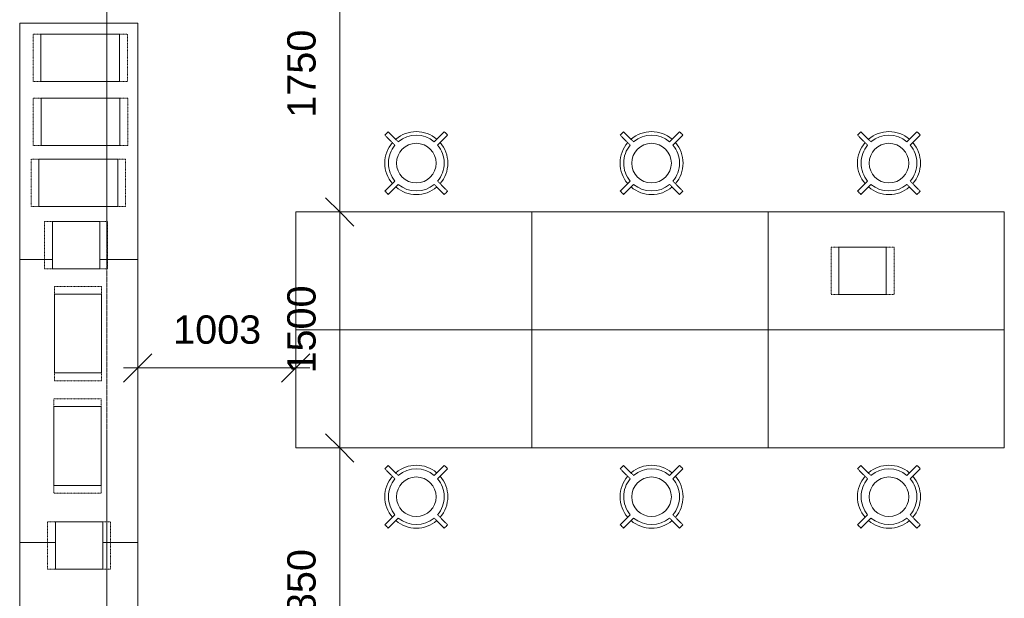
# Model space of a CAD drawing. Header units: millimetres. Extents: x -281 to 121694, y -16481 to 65128.
# Tile 222 of 256: x 9447 to 15700, y 45395 to 49071. Entities that reach past the tile are written whole.
import ezdxf

# ---------------------------------------------------------------- set-up
doc = ezdxf.new("R2010")
doc.units = ezdxf.units.MM
doc.linetypes.add('Grid Line', pattern=[12, 6, -2, 2, -2])
doc.linetypes.add('NLRS_Dash-0_6mm_Space-0_6mm_cpz', pattern=[1.2, 0.6, -0.6])
for name, color, linetype, lineweight in [('A--L$01A__Algemeen', 7, 'Continuous', 5), ('A--L$07A__Stramien', 1, 'Continuous', 5), ('A--L82__LosseGebruikersInvent', 1, 'Continuous', 5), ('A--L8__LosseInventaris', 1, 'Continuous', 5), ('A--M$01A__Algemeen', 1, 'Continuous', 5), ('A--M$01A__Algemeen-100', 1, 'Continuous', 5)]:
    doc.layers.add(name, color=color, linetype=linetype, lineweight=lineweight)
doc.styles.add('Arial_2', font='arial.ttf', dxfattribs={"height": 180})
doc.dimstyles.new('1_8mm', dxfattribs={"dimscale": 304.8, "dimtxt": 183.646692, "dimasz": 0.590551, "dimexe": 0.295276, "dimexo": 0.0625, "dimgap": 0.328084, "dimtad": 1, "dimdec": 0, "dimzin": 0, "dimdsep": 46, "dimtxsty": 'Arial_2', "dimblk1": 'OBLIQUE', "dimblk2": 'OBLIQUE', "dimsah": 1, "dimcen": 0.09, "dimdle": 0.295276, "dimazin": 0, "dimtfac": 1, "dimtdec": 4, "dimtix": 1, "dimtmove": 0, "dimatfit": 3, "dimfxl": 0.295276, "dimfxlon": 1, "dimtvp": 1, "dimtolj": 1, "dimtzin": 0, "dimarcsym": 2})

# ---------------------------------------------------------------- blocks, each defined once
blk = doc.blocks.new('NLRS_82_FU_UN_lab en spoel tafels_gen_kad - labtafel zonder onderkast dxbxh 750x1500x950-49225036-L_80_ 13')
at = {"layer": 'A--L$01A__Algemeen'}
for p, q in [((750, 262.7), (-750, 262.7)), ((-750, 262.7), (-750, -487.3)), ((750, -487.3), (750, 262.7)), ((-750, -487.3), (750, -487.3))]:
    blk.add_line(p, q, dxfattribs=at)
blk = doc.blocks.new('NLRS_82_FU_UN_lab en spoel tafels_gen_kad - labtafel zonder onderkast dxbxh 750x1500x950-49310855-L_80_ 13')
at = {"layer": 'A--L$01A__Algemeen'}
for p, q in [((750, 487.3), (-750, 487.3)), ((-750, 487.3), (-750, -262.7)), ((750, -262.7), (750, 487.3)), ((-750, -262.7), (750, -262.7))]:
    blk.add_line(p, q, dxfattribs=at)
blk = doc.blocks.new('NLRS_82_FU_UN_lab en spoel tafels_gen_kad - labtafel dxbxh 750x1800x950-V310-L_80_ 13')
at = {"layer": 'A--L$01A__Algemeen'}
for p, q in [((900, 262.7), (-900, 262.7)), ((-900, 262.7), (-900, 35)), ((900, 54.3), (900, 262.7)), ((900, -487.3), (900, -245.7)), ((-900, -265), (-900, -487.3)), ((-900, -487.3), (900, -487.3))]:
    blk.add_line(p, q, dxfattribs=at)
blk = doc.blocks.new('NLRS_82_FU_UN_lab en spoel tafels_gen_kad - labtafel dxbxh 750x1500x950-V311-L_80_ 13')
at = {"layer": 'A--L$01A__Algemeen'}
for p, q in [((750, 262.7), (-750, 262.7)), ((-750, 262.7), (-750, 54.3)), ((750, -487.3), (750, 262.7)), ((-750, -245.7), (-750, -487.3)), ((-750, -487.3), (750, -487.3))]:
    blk.add_line(p, q, dxfattribs=at)
blk = doc.blocks.new('NLRS_82_FU_UN_lab en spoel tafels_gen_kad - labtafel dxbxh 750x1800x950-V312-L_80_ 13')
at = {"layer": 'A--L$01A__Algemeen'}
for p, q in [((900, 262.7), (-900, 262.7)), ((-900, 262.7), (-900, -487.3)), ((900, 35), (900, 262.7)), ((900, -487.3), (900, -265)), ((-900, -487.3), (900, -487.3))]:
    blk.add_line(p, q, dxfattribs=at)
blk = doc.blocks.new('NLRS_82_FU_LB_kruk za_emeco_cpz - NLRS_82_FU_LB_kruk za_emeco_cpz_776 hoog-V361-L_80_ 13')
at = {"layer": 'A--L82__LosseGebruikersInvent'}
for radius, start, end in [(266.9, 131.77787, 138.22213), (200, 49.3282, 130.6718), (266.9, 41.77787, 48.22213), (200, 139.31532, 180), (125.7, 360, 180), (177.1, 49.85869, 130.14131), (200, 360, 40.68468), (177.1, 139.85869, 180), (177.1, 360, 40.14131), (200, 180, 220.68468), (125.7, 180, 360), (177.1, 319.85869, 360), (200, 319.31532, 360), (177.1, 180, 220.14131), (266.9, 221.77787, 228.22213), (200, 229.3282, 310.6718), (177.1, 229.85869, 310.14131), (266.9, 311.77787, 318.22213)]:
    blk.add_arc((0, 0), radius, start, end, dxfattribs=at)
for points, knots in [([(-114.2, 135.4), (-118.4, 139.6), (-131.2, 152.4), (-152.4, 173.6), (-169.3, 190.5), (-177.8, 199)], [-1, -1, -1, -1, -0.8, -0.4, 0, 0, 0, 0]), ([(177.8, 199), (173.6, 194.8), (160.8, 182.1), (143.9, 165.1), (129, 150.2), (120.5, 141.8), (116.3, 137.5), (114.2, 135.4)], [-1, -1, -1, -1, -0.8, -0.4, -0.2, -0.1, 0, 0, 0, 0]), ([(-199, 177.8), (-194.8, 173.6), (-182.1, 160.8), (-165.1, 143.9), (-150.2, 129), (-141.8, 120.5), (-137.5, 116.3), (-135.4, 114.2)], [-1, -1, -1, -1, -0.8, -0.4, -0.2, -0.1, 0, 0, 0, 0]), ([(135.4, 114.2), (139.6, 118.4), (152.4, 131.2), (173.6, 152.4), (190.5, 169.3), (199, 177.8)], [-1, -1, -1, -1, -0.8, -0.4, 0, 0, 0, 0]), ([(-135.4, -114.2), (-139.6, -118.4), (-152.4, -131.2), (-169.3, -148.1), (-182.1, -160.8), (-186.3, -165.1)], [-1, -1, -1, -1, -0.8, -0.4, -0.2, -0.2, -0.2, -0.2]), ([(199, -177.8), (194.8, -173.6), (182.1, -160.8), (165.1, -143.9), (150.2, -129), (141.8, -120.5), (137.5, -116.3), (135.4, -114.2)], [-1, -1, -1, -1, -0.8, -0.4, -0.2, -0.1, 0, 0, 0, 0]), ([(-177.8, -199), (-173.6, -194.8), (-160.8, -182.1), (-143.9, -165.1), (-129, -150.2), (-120.5, -141.8), (-116.3, -137.5), (-114.2, -135.4)], [-1, -1, -1, -1, -0.8, -0.4, -0.2, -0.1, 0, 0, 0, 0]), ([(114.2, -135.4), (118.4, -139.6), (131.2, -152.4), (152.4, -173.6), (169.3, -190.5), (177.8, -199)], [-1, -1, -1, -1, -0.8, -0.4, 0, 0, 0, 0])]:
    blk.add_open_spline(points, degree=3, knots=knots, dxfattribs=at)
blk.add_open_spline([(-186.3, -165.1), (-190.6, -169.4), (-194.8, -173.6), (-199, -177.8)], degree=3, dxfattribs=at)
blk = doc.blocks.new('NLRS_82_FU_LB_kruk za_emeco_cpz - NLRS_82_FU_LB_kruk za_emeco_cpz_776 hoog-V362-L_80_ 13')
at = {"layer": 'A--L82__LosseGebruikersInvent'}
for radius, start, end in [(266.9, 131.77787, 138.22213), (200, 49.73348, 130.26652), (266.9, 41.77787, 48.22213), (200, 139.31532, 180), (125.7, 360, 180), (177.1, 49.85869, 130.14131), (200, 0, 40.68468), (177.1, 139.85869, 180), (177.1, 360, 40.14131), (177.1, 180, 220.14131), (125.7, 180, 360), (177.1, 319.85869, 360), (200, 180, 220.68468), (200, 319.31532, 360), (266.9, 221.77787, 228.22213), (200, 229.3282, 310.6718), (177.1, 229.85869, 310.14131), (266.9, 311.77787, 318.22213)]:
    blk.add_arc((0, 0), radius, start, end, dxfattribs=at)
for points, knots in [([(-114.2, 135.4), (-118.4, 139.6), (-131.2, 152.4), (-152.4, 173.6), (-169.3, 190.5), (-177.8, 199)], [-1, -1, -1, -1, -0.8, -0.4, 0, 0, 0, 0]), ([(177.8, 199), (173.6, 194.8), (160.8, 182.1), (143.9, 165.1), (129, 150.2), (120.5, 141.8), (116.3, 137.5), (114.2, 135.4)], [-1, -1, -1, -1, -0.8, -0.4, -0.2, -0.1, 0, 0, 0, 0]), ([(-199, 177.8), (-194.8, 173.6), (-182.1, 160.8), (-165.1, 143.9), (-150.2, 129), (-141.8, 120.5), (-137.5, 116.3), (-135.4, 114.2)], [-1, -1, -1, -1, -0.8, -0.4, -0.2, -0.1, 0, 0, 0, 0]), ([(135.4, 114.2), (139.6, 118.4), (152.4, 131.2), (173.6, 152.4), (190.5, 169.3), (199, 177.8)], [-1, -1, -1, -1, -0.8, -0.4, 0, 0, 0, 0]), ([(-135.4, -114.2), (-139.6, -118.4), (-152.4, -131.2), (-173.6, -152.4), (-190.5, -169.3), (-199, -177.8)], [-1, -1, -1, -1, -0.8, -0.4, 0, 0, 0, 0]), ([(199, -177.8), (194.8, -173.6), (182.1, -160.8), (165.1, -143.9), (150.2, -129), (141.8, -120.5), (137.5, -116.3), (135.4, -114.2)], [-1, -1, -1, -1, -0.8, -0.4, -0.2, -0.1, 0, 0, 0, 0]), ([(-177.8, -199), (-173.6, -194.8), (-160.8, -182.1), (-143.9, -165.1), (-129, -150.2), (-120.5, -141.8), (-116.3, -137.5), (-114.2, -135.4)], [-1, -1, -1, -1, -0.8, -0.4, -0.2, -0.1, 0, 0, 0, 0]), ([(114.2, -135.4), (118.4, -139.6), (131.2, -152.4), (152.4, -173.6), (169.3, -190.5), (177.8, -199)], [-1, -1, -1, -1, -0.8, -0.4, 0, 0, 0, 0])]:
    blk.add_open_spline(points, degree=3, knots=knots, dxfattribs=at)
blk = doc.blocks.new('NLRS_82_SE_LB_laboratorium apparaat space reservation_gen_cpz - lab apparaat_tafelniveau-57701561-L_80_ 13')
at = {"layer": 'A--L8__LosseInventaris', "linetype": 'NLRS_Dash-0_6mm_Space-0_6mm_cpz'}
for p, q in [((-300, 150), (300, 150)), ((-300, 150), (-300, -150)), ((300, 150), (300, -150)), ((-300, -150), (300, -150))]:
    blk.add_line(p, q, dxfattribs=at)
at = {"layer": 'A--L8__LosseInventaris'}
for p, q in [((250, 150), (-250, 150)), ((-250, 150), (-250, -150)), ((250, -150), (250, 150)), ((-250, -150), (250, -150))]:
    blk.add_line(p, q, dxfattribs=at)
blk = doc.blocks.new('NLRS_82_SE_LB_laboratorium apparaat space reservation_gen_cpz - lab apparaat_tafelniveau-57701562-L_80_ 13')
at = {"layer": 'A--L8__LosseInventaris', "linetype": 'NLRS_Dash-0_6mm_Space-0_6mm_cpz'}
for p, q in [((-300, 150), (300, 150)), ((-300, 150), (-300, -150)), ((300, 150), (300, -150)), ((-300, -150), (300, -150))]:
    blk.add_line(p, q, dxfattribs=at)
at = {"layer": 'A--L8__LosseInventaris'}
for p, q in [((250, 150), (-250, 150)), ((-250, 150), (-250, -150)), ((250, -150), (250, 150)), ((-250, -150), (250, -150))]:
    blk.add_line(p, q, dxfattribs=at)
blk = doc.blocks.new('NLRS_82_SE_LB_laboratorium apparaat space reservation_gen_cpz - lab apparaat_tafelniveau-57701563-L_80_ 13')
at = {"layer": 'A--L8__LosseInventaris', "linetype": 'NLRS_Dash-0_6mm_Space-0_6mm_cpz'}
for p, q in [((-300, 150), (300, 150)), ((-300, 150), (-300, -150)), ((300, 150), (300, -150)), ((-300, -150), (300, -150))]:
    blk.add_line(p, q, dxfattribs=at)
at = {"layer": 'A--L8__LosseInventaris'}
for p, q in [((250, 150), (-250, 150)), ((-250, 150), (-250, -150)), ((250, -150), (250, 150)), ((-250, -150), (250, -150))]:
    blk.add_line(p, q, dxfattribs=at)
blk = doc.blocks.new('NLRS_82_SE_LB_laboratorium apparaat space reservation_gen_cpz - lab apparaat_tafelniveau-57701564-L_80_ 13')
at = {"layer": 'A--L8__LosseInventaris', "linetype": 'NLRS_Dash-0_6mm_Space-0_6mm_cpz'}
for p, q in [((-300, 150), (300, 150)), ((-300, 150), (-300, -150)), ((300, 150), (300, -150)), ((-300, -150), (300, -150))]:
    blk.add_line(p, q, dxfattribs=at)
at = {"layer": 'A--L8__LosseInventaris'}
for p, q in [((250, 150), (-250, 150)), ((-250, 150), (-250, -150)), ((250, -150), (250, 150)), ((-250, -150), (250, -150))]:
    blk.add_line(p, q, dxfattribs=at)
blk = doc.blocks.new('NLRS_82_SE_LB_laboratorium apparaat space reservation_gen_cpz - lab apparaat_tafelniveau-57701565-L_80_ 13')
at = {"layer": 'A--L8__LosseInventaris', "linetype": 'NLRS_Dash-0_6mm_Space-0_6mm_cpz'}
for p, q in [((-300, 150), (300, 150)), ((-300, 150), (-300, -150)), ((300, 150), (300, -150)), ((-300, -150), (300, -150))]:
    blk.add_line(p, q, dxfattribs=at)
at = {"layer": 'A--L8__LosseInventaris'}
for p, q in [((250, 150), (-250, 150)), ((-250, 150), (-250, -150)), ((250, -150), (250, 150)), ((-250, -150), (250, -150))]:
    blk.add_line(p, q, dxfattribs=at)
blk = doc.blocks.new('NLRS_82_SE_LB_laboratorium apparaat space reservation_gen_cpz - lab apparaat_tafelniveau-57701567-L_80_ 13')
at = {"layer": 'A--L8__LosseInventaris', "linetype": 'NLRS_Dash-0_6mm_Space-0_6mm_cpz'}
for p, q in [((-200, 150), (200, 150)), ((-200, 150), (-200, -150)), ((200, 150), (200, -150)), ((-200, -150), (200, -150))]:
    blk.add_line(p, q, dxfattribs=at)
at = {"layer": 'A--L8__LosseInventaris'}
for p, q in [((150, 150), (-150, 150)), ((-150, 150), (-150, -150)), ((150, -150), (150, 150)), ((-150, -150), (150, -150))]:
    blk.add_line(p, q, dxfattribs=at)
blk = doc.blocks.new('NLRS_82_SE_LB_laboratorium apparaat space reservation_gen_cpz - lab apparaat_tafelniveau-57701569-L_80_ 13')
at = {"layer": 'A--L8__LosseInventaris', "linetype": 'NLRS_Dash-0_6mm_Space-0_6mm_cpz'}
for p, q in [((-200, 150), (200, 150)), ((-200, 150), (-200, -150)), ((200, 150), (200, -150)), ((-200, -150), (200, -150))]:
    blk.add_line(p, q, dxfattribs=at)
at = {"layer": 'A--L8__LosseInventaris'}
for p, q in [((150, 150), (-150, 150)), ((-150, 150), (-150, -150)), ((150, -150), (150, 150)), ((-150, -150), (150, -150))]:
    blk.add_line(p, q, dxfattribs=at)
blk = doc.blocks.new('NLRS_82_SE_LB_laboratorium apparaat space reservation_gen_cpz - lab apparaat_tafelniveau-57701573-L_80_ 13')
at = {"layer": 'A--L8__LosseInventaris', "linetype": 'NLRS_Dash-0_6mm_Space-0_6mm_cpz'}
for p, q in [((-200, 150), (200, 150)), ((-200, 150), (-200, -150)), ((200, 150), (200, -150)), ((-200, -150), (200, -150))]:
    blk.add_line(p, q, dxfattribs=at)
at = {"layer": 'A--L8__LosseInventaris'}
for p, q in [((150, 150), (-150, 150)), ((-150, 150), (-150, -150)), ((150, -150), (150, 150)), ((-150, -150), (150, -150))]:
    blk.add_line(p, q, dxfattribs=at)
blk = doc.blocks.new('DIMBLOCK124-L_80_ 13')
at = {"layer": 'A--M$01A__Algemeen-100'}
for p, q in [((11480, 46350), (11390, 46440)), ((11480, 46350), (11390, 46350)), ((11480, 44500), (11480, 46350)), ((11480, 46350), (11570, 46260)), ((11480, 46350), (11570, 46350)), ((11480, 44500), (11390, 44590)), ((11480, 44500), (11390, 44500)), ((11480, 44500), (11570, 44410)), ((11480, 44500), (11570, 44500))]:
    blk.add_line(p, q, dxfattribs=at)
at = {"layer": 'A--M$01A__Algemeen-100', "color": 0, "insert": (11146.3, 45148.1), "char_height": 180, "width": 664.518, "attachment_point": 1, "rotation": 90, "line_spacing_factor": 0.941778, "style": 'Arial_2'}
blk.add_mtext('1850', dxfattribs=at)
blk = doc.blocks.new('_Oblique')
at = {"color": 0, "linetype": 'ByBlock', "lineweight": -2}
blk.add_line((-0.5, -0.5), (0.5, 0.5), dxfattribs=at)
blk = doc.blocks.new('DIMBLOCK125-L_80_ 13')
at = {"layer": 'A--M$01A__Algemeen-100'}
for p, q in [((11480, 47850), (11390, 47940)), ((11480, 47850), (11390, 47850)), ((11480, 46350), (11480, 47850)), ((11480, 47850), (11570, 47760)), ((11480, 47850), (11570, 47850)), ((11480, 46350), (11390, 46440)), ((11480, 46350), (11390, 46350)), ((11480, 46350), (11570, 46260)), ((11480, 46350), (11570, 46350))]:
    blk.add_line(p, q, dxfattribs=at)
at = {"layer": 'A--M$01A__Algemeen-100', "color": 0, "insert": (11146.3, 46823.1), "char_height": 180, "width": 664.518, "attachment_point": 1, "rotation": 90, "line_spacing_factor": 0.941778, "style": 'Arial_2'}
blk.add_mtext('1500', dxfattribs=at)
blk = doc.blocks.new('DIMBLOCK126-L_80_ 13')
at = {"layer": 'A--M$01A__Algemeen-100'}
for p, q in [((11480, 49600), (11390, 49690)), ((11480, 49600), (11390, 49600)), ((11480, 47850), (11480, 49600)), ((11480, 49600), (11570, 49510)), ((11480, 49600), (11570, 49600)), ((11480, 47850), (11390, 47940)), ((11480, 47850), (11390, 47850)), ((11480, 47850), (11570, 47760)), ((11480, 47850), (11570, 47850))]:
    blk.add_line(p, q, dxfattribs=at)
at = {"layer": 'A--M$01A__Algemeen-100', "color": 0, "insert": (11146.3, 48448.1), "char_height": 180, "width": 664.518, "attachment_point": 1, "rotation": 90, "line_spacing_factor": 0.941778, "style": 'Arial_2'}
blk.add_mtext('1750', dxfattribs=at)
blk = doc.blocks.new('DIMBLOCK132-L_80_ 13')
at = {"layer": 'A--M$01A__Algemeen-100'}
for p, q in [((10197.1, 46858.6), (10287.1, 46948.6)), ((10197.1, 46858.6), (10197.1, 46948.6)), ((11199.9, 46858.6), (11289.9, 46948.6)), ((11199.9, 46858.6), (11199.9, 46948.6)), ((10107.1, 46858.6), (11289.9, 46858.6)), ((10197.1, 46858.6), (10107.1, 46768.6)), ((10197.1, 46858.6), (10197.1, 46768.6)), ((11199.9, 46858.6), (11109.9, 46768.6)), ((11199.9, 46858.6), (11199.9, 46768.6))]:
    blk.add_line(p, q, dxfattribs=at)
at = {"layer": 'A--M$01A__Algemeen-100', "color": 0, "insert": (10421.6, 47192.2), "char_height": 180, "width": 664.518, "attachment_point": 1, "line_spacing_factor": 0.941778, "style": 'Arial_2'}
blk.add_mtext('1003', dxfattribs=at)

msp = doc.modelspace()

# ---------------------------------------------------------------- linework, layer by layer
at = {"layer": 'A--L$07A__Stramien', "linetype": 'Grid Line'}
msp.add_line((10000, 64428.4), (10000, 5044.8), dxfattribs=at)

# ---------------------------------------------------------------- block references
at = {"layer": 'A--L82__LosseGebruikersInvent', "rotation": 89.9999999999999}
for name, p in [('NLRS_82_FU_UN_lab en spoel tafels_gen_kad - labtafel dxbxh 750x1500x950-V311-L_80_ 13', (9709.8, 48298.5)), ('NLRS_82_FU_UN_lab en spoel tafels_gen_kad - labtafel dxbxh 750x1800x950-V310-L_80_ 13', (9709.8, 46648.5)), ('NLRS_82_FU_UN_lab en spoel tafels_gen_kad - labtafel dxbxh 750x1800x950-V312-L_80_ 13', (9709.8, 44848.5))]:
    msp.add_blockref(name, p, dxfattribs=at)
at = {"layer": 'A--L82__LosseGebruikersInvent'}
for name, p in [('NLRS_82_FU_LB_kruk za_emeco_cpz - NLRS_82_FU_LB_kruk za_emeco_cpz_776 hoog-V361-L_80_ 13', (11965.8, 48159.9)), ('NLRS_82_FU_LB_kruk za_emeco_cpz - NLRS_82_FU_LB_kruk za_emeco_cpz_776 hoog-V361-L_80_ 13', (13459.8, 48159.9)), ('NLRS_82_FU_LB_kruk za_emeco_cpz - NLRS_82_FU_LB_kruk za_emeco_cpz_776 hoog-V361-L_80_ 13', (14967.5, 48159.9)), ('NLRS_82_FU_UN_lab en spoel tafels_gen_kad - labtafel zonder onderkast dxbxh 750x1500x950-49310855-L_80_ 13', (11949.9, 47362.7)), ('NLRS_82_FU_UN_lab en spoel tafels_gen_kad - labtafel zonder onderkast dxbxh 750x1500x950-49310855-L_80_ 13', (13449.9, 47362.7)), ('NLRS_82_FU_UN_lab en spoel tafels_gen_kad - labtafel zonder onderkast dxbxh 750x1500x950-49310855-L_80_ 13', (14949.9, 47362.7)), ('NLRS_82_FU_UN_lab en spoel tafels_gen_kad - labtafel zonder onderkast dxbxh 750x1500x950-49225036-L_80_ 13', (11949.9, 46837.3)), ('NLRS_82_FU_UN_lab en spoel tafels_gen_kad - labtafel zonder onderkast dxbxh 750x1500x950-49225036-L_80_ 13', (13449.9, 46837.3)), ('NLRS_82_FU_UN_lab en spoel tafels_gen_kad - labtafel zonder onderkast dxbxh 750x1500x950-49225036-L_80_ 13', (14949.9, 46837.3)), ('NLRS_82_FU_LB_kruk za_emeco_cpz - NLRS_82_FU_LB_kruk za_emeco_cpz_776 hoog-V362-L_80_ 13', (11965.8, 46040.1)), ('NLRS_82_FU_LB_kruk za_emeco_cpz - NLRS_82_FU_LB_kruk za_emeco_cpz_776 hoog-V362-L_80_ 13', (13459.8, 46040.1)), ('NLRS_82_FU_LB_kruk za_emeco_cpz - NLRS_82_FU_LB_kruk za_emeco_cpz_776 hoog-V362-L_80_ 13', (14967.5, 46040.1))]:
    msp.add_blockref(name, p, dxfattribs=at)
at = {"layer": 'A--L8__LosseInventaris', "linetype": 'NLRS_Dash-0_6mm_Space-0_6mm_cpz'}
for name, p, rotation in [('NLRS_82_SE_LB_laboratorium apparaat space reservation_gen_cpz - lab apparaat_tafelniveau-57701563-L_80_ 13', (9831.7, 48829.4), 180), ('NLRS_82_SE_LB_laboratorium apparaat space reservation_gen_cpz - lab apparaat_tafelniveau-57701564-L_80_ 13', (9833.1, 48422.8), 180), ('NLRS_82_SE_LB_laboratorium apparaat space reservation_gen_cpz - lab apparaat_tafelniveau-57701565-L_80_ 13', (9819.5, 48035), 180), ('NLRS_82_SE_LB_laboratorium apparaat space reservation_gen_cpz - lab apparaat_tafelniveau-57701567-L_80_ 13', (9805.5, 47638.5), 180), ('NLRS_82_SE_LB_laboratorium apparaat space reservation_gen_cpz - lab apparaat_tafelniveau-57701573-L_80_ 13', (14799.9, 47475), 180), ('NLRS_82_SE_LB_laboratorium apparaat space reservation_gen_cpz - lab apparaat_tafelniveau-57701561-L_80_ 13', (9817.1, 47076.4), 270.0000000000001), ('NLRS_82_SE_LB_laboratorium apparaat space reservation_gen_cpz - lab apparaat_tafelniveau-57701562-L_80_ 13', (9813.5, 46362.6), 269.9999999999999), ('NLRS_82_SE_LB_laboratorium apparaat space reservation_gen_cpz - lab apparaat_tafelniveau-57701569-L_80_ 13', (9824.7, 45729.7), 180)]:
    msp.add_blockref(name, p, dxfattribs=dict(at, rotation=rotation))

# ---------------------------------------------------------------- dimensions: what is measured, and where the dimension line sits
at = {"layer": 'A--M$01A__Algemeen'}
for base, p1, p2, override, picture, middle in [((11480, 49600), (11390, 47850), (11390, 49600), {"dimpost": '<>', "dimfxl": 1750}, 'DIMBLOCK126-L_80_ 13', (11288.1, 48725)), ((11480, 47850), (11390, 46350), (11390, 47850), {"dimpost": '<>', "dimfxl": 1500}, 'DIMBLOCK125-L_80_ 13', (11288.1, 47100)), ((11480, 46350), (11390, 44500), (11390, 46350), {"dimpost": '<>', "dimfxl": 1850}, 'DIMBLOCK124-L_80_ 13', (11288.1, 45425))]:
    dim = msp.add_linear_dim(base=base, p1=p1, p2=p2, angle=90, dimstyle='1_8mm', override=override, dxfattribs=at)
    dim.commit()
    dim.dimension.update_dxf_attribs({"geometry": picture, "text_midpoint": middle})
dim = msp.add_linear_dim(base=(11199.9, 46858.6), p1=(10197.1, 46948.6), p2=(11199.9, 46948.6), dimstyle='1_8mm', override={"dimpost": '<>', "dimfxl": 1002.82}, dxfattribs=at)
dim.commit()
dim.dimension.update_dxf_attribs({"geometry": 'DIMBLOCK132-L_80_ 13', "text_midpoint": (10698.5, 47050.5)})

doc.saveas('drawing.dxf')
